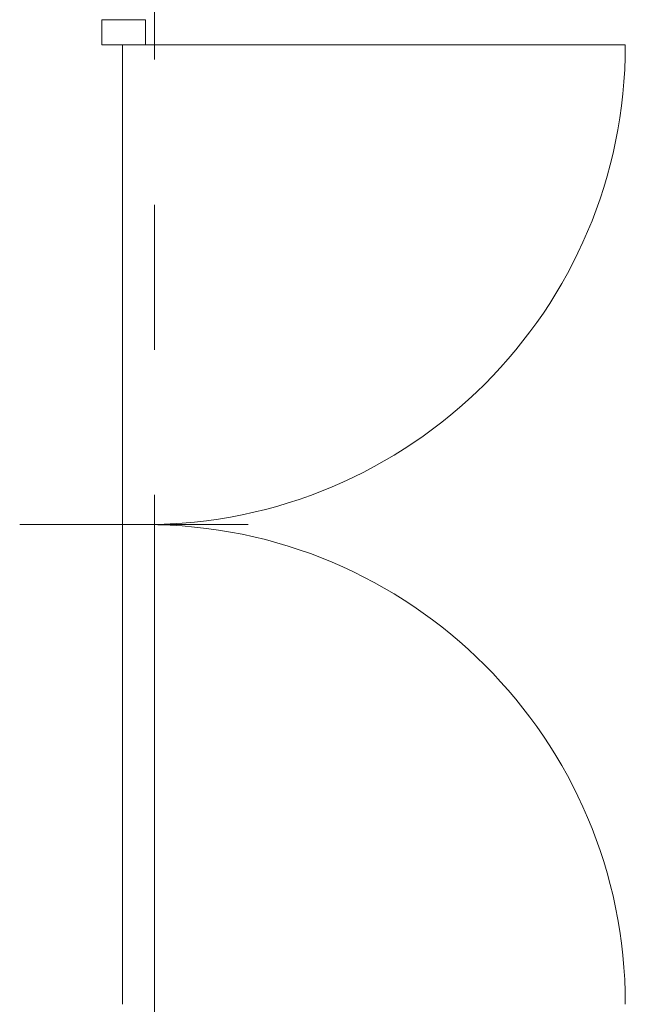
# Model space of a CAD drawing. Header units: centimetres. Extents: x -2574 to 3083, y -1 to 3760.
# Tile 47 of 58: x 1145 to 1277, y 3267 to 3482. Entities that reach past the tile are written whole.
import ezdxf

# ---------------------------------------------------------------- set-up
doc = ezdxf.new("R2010")
doc.units = ezdxf.units.CM
doc.linetypes.add('Oś', pattern=[222.25, 127, -31.75, 31.75, -31.75])
for name, color, linetype, lineweight in [('A-DETL-GENF', 92, 'Continuous', 9), ('A-DETL-MEDM', 33, 'Continuous', 13), ('A-DOOR', 31, 'Continuous', 13), ('A-FLOR', 192, 'Continuous', 13), ('S-GRID', 1, 'Continuous', 13)]:
    doc.layers.add(name, color=color, linetype=linetype, lineweight=lineweight)

msp = doc.modelspace()

# ---------------------------------------------------------------- linework, layer by layer
at = {"layer": 'A-DETL-GENF', "color": 251, "lineweight": 9}
for p, q in [((1172.38, 3482.08), (1162.83, 3482.08)), ((1162.83, 3482.08), (1162.83, 3476.58)), ((1172.38, 3476.58), (1172.38, 3482.08)), ((1162.83, 3476.58), (1172.38, 3476.58))]:
    msp.add_line(p, q, dxfattribs=at)
at = {"layer": 'A-DETL-MEDM', "color": 251, "lineweight": 9}
for p, q in [((1172.38, 3482.08), (1162.83, 3482.08)), ((1162.83, 3482.08), (1162.83, 3476.58)), ((1172.38, 3476.58), (1172.38, 3482.08)), ((1162.83, 3476.58), (1172.38, 3476.58))]:
    msp.add_line(p, q, dxfattribs=at)
at = {"layer": 'A-DOOR', "color": 251, "lineweight": 9}
for p, q in [((1172.38, 3476.58), (1277.38, 3476.58)), ((1194.88, 3371.58), (1144.88, 3371.58))]:
    msp.add_line(p, q, dxfattribs=at)
for centre, start, end in [((1172.38, 3476.58), 270, 0), ((1172.38, 3266.58), 0, 90)]:
    msp.add_arc(centre, 105, start, end, dxfattribs=at)
at = {"layer": 'A-FLOR', "color": 251, "lineweight": 9}
msp.add_line((1167.38, 3266.58), (1167.38, 3476.58), dxfattribs=at)
at = {"layer": 'S-GRID', "color": 251, "linetype": 'Oś', "lineweight": 9}
msp.add_line((1174.38, 3600.33), (1174.38, 2843.33), dxfattribs=at)

doc.saveas('drawing.dxf')
